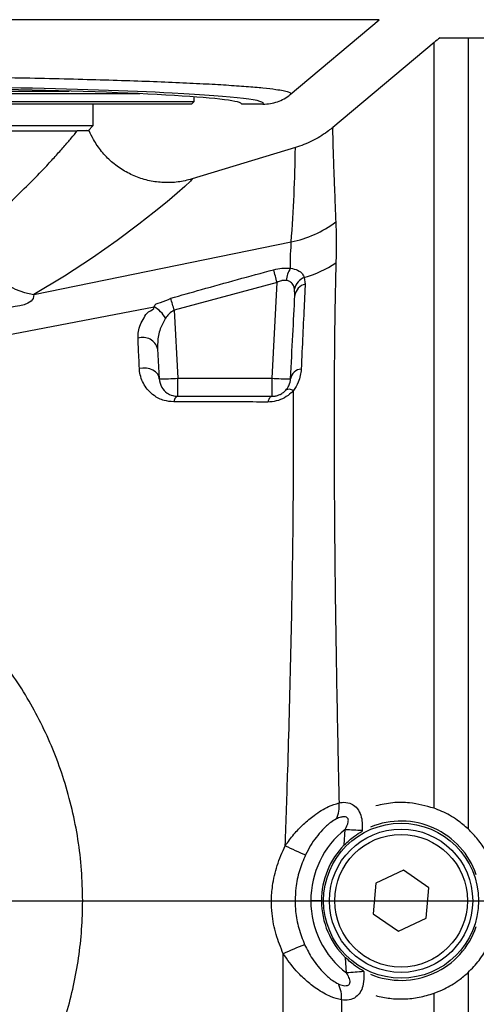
# Model space of a CAD drawing. Extents: x 0 to 16820, y 0 to 11880.
# Tile 71 of 78: x 11014 to 11100, y 6382 to 6568. Entities that reach past the tile are written whole.
import ezdxf

# ---------------------------------------------------------------- set-up
doc = ezdxf.new("R2010")
doc.units = 0
doc.header["$LTSCALE"] = 20
doc.layers.get('0').update_dxf_attribs({"linetype": 'CONTINUOUS'})
doc.styles.add('SLDTEXTSTYLE0', font='TXT', dxfattribs={"width": 0.605})
doc.dimstyles.new('SLDDIMSTYLE0', dxfattribs={"dimtxt": 100, "dimasz": 100, "dimexe": 0, "dimexo": 0.0625, "dimgap": 25, "dimtad": 1, "dimdec": 1, "dimrnd": 1e-09, "dimzin": 12, "dimtxsty": 'SLDTEXTSTYLE0', "dimsah": 1, "dimcen": 0, "dimazin": 3, "dimtfac": 1, "dimtofl": 0, "dimtmove": 0, "dimatfit": 3, "dimtolj": 1, "dimtzin": 12})
doc.dimstyles.new('SLDDIMSTYLE1', dxfattribs={"dimtxt": 100, "dimasz": 100, "dimexe": 0, "dimexo": 0.0625, "dimgap": 25, "dimtad": 1, "dimdec": 4, "dimlfac": 20, "dimzin": 12, "dimtxsty": 'SLDTEXTSTYLE0', "dimsah": 1, "dimcen": 0.09, "dimazin": 3, "dimtfac": 1, "dimtofl": 0, "dimtmove": 0, "dimatfit": 3, "dimtolj": 1, "dimtzin": 12})

# ---------------------------------------------------------------- blocks, each defined once
blk = doc.blocks.new('_D_1')
at = {"color": 7, "linetype": 'CONTINUOUS'}
blk.add_line((11867.49, 8642.4), (8366, 6401.82), dxfattribs=at)
blk.add_solid([(11867.49, 8642.4), (11775.17, 8601.13), (11791.34, 8575.86)], dxfattribs=at)
at = {"color": 7, "linetype": 'CONTINUOUS', "insert": (9875.65, 7520.81), "char_height": 100, "attachment_point": 1, "rotation": 32.6149, "style": 'SLDTEXTSTYLE0'}
blk.add_mtext('R4157', dxfattribs=at)
blk = doc.blocks.new('_D_2')
at = {"color": 7, "linetype": 'CONTINUOUS'}
for p, q in [((4232.76, 7130.62), (3693.35, 7225.73)), ((8406, 6401.82), (13110.72, 6401.82))]:
    blk.add_line(p, q, dxfattribs=at)
blk.add_arc((8366, 6401.82), 4714.73, 0, 170, dxfattribs=at)
for points in [[(3722.9, 7220.52), (3756.05, 7316.05), (3726.56, 7321.58)], [(13080.72, 6401.82), (13094.66, 6501.97), (13064.66, 6501.66)]]:
    blk.add_solid(points, dxfattribs=at)
at = {"color": 7, "linetype": 'CONTINUOUS', "insert": (8646.6, 11239.4), "char_height": 100, "attachment_point": 1, "rotation": 355, "style": 'SLDTEXTSTYLE0'}
blk.add_mtext('170°', dxfattribs=at)
blk = doc.blocks.new('_D_3')
at = {"color": 7, "linetype": 'CONTINUOUS'}
for p, q in [((8406, 6401.82), (13085.4, 6401.82)), ((4232.76, 5673.02), (3718.3, 5582.3))]:
    blk.add_line(p, q, dxfattribs=at)
blk.add_arc((8366, 6401.82), 4689.4, 190, 0, dxfattribs=at)
for points in [[(13055.4, 6401.82), (13039.33, 6301.99), (13069.33, 6301.67)], [(3747.84, 5587.51), (3751.51, 5486.46), (3781, 5491.99)]]:
    blk.add_solid(points, dxfattribs=at)
at = {"color": 7, "linetype": 'CONTINUOUS', "insert": (8621.93, 1846.3), "char_height": 100, "attachment_point": 1, "rotation": 5, "style": 'SLDTEXTSTYLE0'}
blk.add_mtext('170°', dxfattribs=at)

msp = doc.modelspace()

# ---------------------------------------------------------------- linework, layer by layer
at = {"color": 8, "linetype": 'CONTINUOUS'}
for p, q in [((11081.8868591, 6567.7570848), (10875.5148364, 6567.7570848)), ((11092.2087146, 6419.2457309), (11092.2087146, 6563.4802429)), ((11098.6367179, 6564.3197893), (11098.6367179, 6415.328604)), ((11016.7721225, 6515.9746556), (11065.2869655, 6525.9061603)), ((11067.7619888, 6519.2108525), (11067.9253055, 6517.951235)), ((11062.6216842, 6518.2796268), (11043.2396842, 6513.0183174)), ((11061.6756393, 6500.2281739), (11062.6216842, 6518.2796268)), ((11065.9936382, 6515.8376543), (11065.9202052, 6517.0789136)), ((10998.9369823, 6505.9307142), (11039.4891215, 6513.6951579)), ((11043.2396842, 6513.0183174), (11043.9101173, 6500.2281739)), ((11043.9101173, 6496.819794), (11043.9101173, 6500.2281739)), ((11043.9101173, 6500.2281739), (11061.6756393, 6500.2281739)), ((11061.6756393, 6496.819794), (11061.6756393, 6500.2281739)), ((11075.3022147, 6412.3376532), (11075.4559947, 6415.2619474)), ((11078.6698772, 6415.0980635), (11078.657241, 6414.9013812)), ((11066.0313083, 6401.7929853), (11066.0310699, 6401.793018)), ((11075.7425739, 6388.208432), (11075.5303813, 6391.0749982)), ((11078.9462043, 6388.5802392), (11078.9564563, 6388.4610579)), ((11098.6367179, 6388.3109864), (11098.6367179, 6239.3198012)), ((11092.2087146, 6279.1112511), (11092.2087146, 6384.3938595))]:
    msp.add_line(p, q, dxfattribs=at)
at = {"color": 7, "linetype": 'CONTINUOUS'}
for p, q in [((11065.1298476, 6553.6963193), (11081.8868591, 6567.7570848)), ((11092.2087146, 6563.4802429), (11073.1342746, 6547.4749504)), ((11098.6367179, 6564.3197893), (11129.9968673, 6564.3197893)), ((11036.7918922, 6553.8197903), (10885.2020217, 6553.8197903)), ((10898.5486938, 6554.3197988), (11023.4452201, 6554.3197988)), ((10874.9969913, 6552.3197947), (11046.9969226, 6552.3197947)), ((11046.4969588, 6551.8198012), (11046.9969226, 6552.3197947)), ((11046.9969226, 6552.3197947), (11046.9969226, 6553.2292275)), ((11046.4969588, 6551.8198012), (10875.496955, 6551.8198012)), ((11027.9968692, 6547.8197931), (11027.9968692, 6551.8198012)), ((11059.9754764, 6551.8198012), (11055.9969855, 6551.8198012)), ((10893.9970447, 6547.8197931), (11027.9968692, 6547.8197931)), ((10898.4375907, 6546.819791), (11024.9708606, 6546.819791)), ((11026.9969417, 6546.819791), (11027.9968692, 6547.8197931)), ((11066.0773231, 6543.6547993), (11046.5980483, 6537.753403)), ((11040.1209308, 6505.745977), (11040.4149009, 6500.1366211)), ((11043.9101173, 6496.819794), (11061.6756393, 6496.819794)), ((11086.4892913, 6407.57226), (11081.2612487, 6405.1224795)), ((11091.2249995, 6404.2695757), (11086.4892913, 6407.57226)), ((11081.2612487, 6405.1224795), (11080.7689143, 6399.3700148)), ((11090.7324268, 6398.5171109), (11091.2249995, 6404.2695757)), ((11025.9970142, 6401.8197952), (11061.5585757, 6401.8197952)), ((11061.5585757, 6401.8197952), (11061.559291, 6401.8197952)), ((11068.9972354, 6401.8197952), (11068.996997, 6401.8197952)), ((11070.996852, 6401.8197952), (11068.9972354, 6401.8197952)), ((11080.7689143, 6399.3700148), (11085.5046226, 6396.0673305)), ((11085.5046226, 6396.0673305), (11090.7324268, 6398.5171109))]:
    msp.add_line(p, q, dxfattribs=at)
at = {"color": 7, "linetype": 'CONTINUOUS', "flags": 128}
msp.add_lwpolyline([(11026.9969417, 6546.819791), (11026.8207503, 6546.819791), (11026.6583873, 6546.8714683)], dxfattribs=at)
at = {"color": 8, "linetype": 'CONTINUOUS', "flags": 128}
for points in [[(11046.5980483, 6537.753403), (11046.5980483, 6537.753403), (11046.3117076, 6537.3502074), (11045.2590896, 6536.3505183), (11043.8140346, 6535.0822805), (11041.8964339, 6533.4683357), (11039.4564582, 6531.4870773), (11036.5935279, 6529.2469411), (11032.4986888, 6526.1875092), (11027.8616859, 6522.9229553), (11022.5673629, 6519.4540618), (11016.7723609, 6515.974678), (11016.7721225, 6515.9746556)], [(11003.9485408, 6526.4251529), (11005.1694823, 6524.3912785), (11006.5673305, 6522.4931462), (11008.111806, 6520.7724644), (11009.7685767, 6519.2670597), (11011.5016414, 6518.0100276), (11013.2723762, 6517.0289947), (11015.0421573, 6516.3455306), (11016.7721225, 6515.9746556)], [(11040.4149009, 6500.1366211), (11040.3159572, 6500.6097107), (11040.0739623, 6501.051694), (11039.7008372, 6501.440741), (11039.2151786, 6501.7576589), (11038.6405898, 6501.9867791), (11038.0059196, 6502.1168141), (11037.3421622, 6502.1413265), (11036.682458, 6502.0591094)], [(11043.9101173, 6496.819794), (11043.8013984, 6496.8025683), (11043.69411, 6496.7510773), (11043.5894443, 6496.6659097), (11043.4881164, 6496.5480565), (11043.3917953, 6496.398866), (11043.301673, 6496.2200521), (11043.2182265, 6496.0136636), (11043.1428863, 6495.7820772)], [(11061.6756393, 6496.819794), (11061.5652515, 6496.8019275), (11061.4562942, 6496.7485292), (11061.3499595, 6496.6602398), (11061.2474395, 6496.5381099), (11061.1499263, 6496.3835998), (11061.0588504, 6496.1985423), (11060.9751655, 6495.9851502), (11060.8995868, 6495.7459567)]]:
    msp.add_lwpolyline(points, dxfattribs=at)
at = {"color": 8, "linetype": 'CONTINUOUS'}
msp.add_circle((11085.9969283, 6401.8197952), 14.6, dxfattribs=at)
at = {"color": 7, "linetype": 'CONTINUOUS'}
for radius in [13.5, 12.5]:
    msp.add_circle((11085.9969283, 6401.8197952), radius, dxfattribs=at)
for centre, radius, start, end in [((8365.9969283, 6401.8197952), 4157, 190, 170), ((11098.6366307, 6555.8197952), 10, 121.80656776, 130), ((11085.9969283, 6401.8197952), 15, 18.963244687, 112.483841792), ((11085.9969283, 6401.8197952), 15, 135.477399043, 180), ((11085.9969283, 6401.8197952), 15, 180, 225.751467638), ((11085.9969283, 6401.8197952), 15, 247.516158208, 341.036755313)]:
    msp.add_arc(centre, radius, start, end, dxfattribs=at)
at = {"color": 8, "linetype": 'CONTINUOUS'}
for centre, radius, start, end in [((10792.1601182, 6546.9605805), 273.9371521, 355.591980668, 359.308557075), ((11060.9991809, 6546.802701), 21.3319129, 281.595634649, 306.526272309), ((10803.4358809, 6449.817769), 268.0751883, 14.79628353, 15.323067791), ((11068.9482728, 6518.3002382), 4.6018464, 144.812766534, 175.716835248), ((11061.8972408, 6539.638277), 21.2526454, 286.018861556, 303.801789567), ((11068.9662294, 6516.3089797), 3.1418246, 112.537834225, 165.814650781), ((11068.4377392, 6515.54341), 2.4617493, 102.014448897, 173.135223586), ((10780.7757341, 6439.5717645), 272.5467322, 15.633470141, 16.130549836), ((11036.5207332, 6508.6479835), 5.855365, 29.716737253, 59.53899135), ((11037.3397837, 6505.0527043), 2.866253, 13.997185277, 108.617677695), ((11067.3890646, 6499.7188163), 2.2572134, 95.411417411, 169.333174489), ((11041.2868179, 6533.613732), 33.4884635, 268.508059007, 274.492834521), ((11064.2988879, 6533.6117974), 33.4865309, 265.506992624, 271.492113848), ((11064.9331242, 6496.8237655), 1.320831, 54.308670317, 120.585695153), ((11068.5445669, 6419.6635644), 5.7949922, 335.161966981, 5.703562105), ((11085.9969283, 6401.9244937), 17, 128.320360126, 180.352871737), ((11082.8746106, 6529.1511698), 114.1305868, 266.273082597, 267.888664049), ((11087.3245012, 6458.771267), 52.0273462, 243.578452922, 248.190161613), ((11085.9969283, 6401.767438), 17, 179.823538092, 232.900442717), ((11090.3913182, 6335.0915845), 62.6495621, 111.10945508, 115.108391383), ((11095.2448098, 6160.6725283), 228.3701483, 94.090057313, 94.898882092), ((11068.8520976, 6383.5232108), 5.9440526, 356.24887871, 26.241315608)]:
    msp.add_arc(centre, radius, start, end, dxfattribs=at)
at = {"color": 7, "linetype": 'CONTINUOUS'}
for centre, major_axis, ratio, start_param, end_param in [((10960.9969283, 6551.8197952), (95, 0), 0.0349207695, 0, 3.1415926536), ((10960.9969283, 6551.9736571), (99.0763944, 0), 0.0349510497, 0.5988303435, 2.3188928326)]:
    msp.add_ellipse(centre, major_axis=major_axis, ratio=ratio, start_param=start_param, end_param=end_param, dxfattribs=at)
at = {"color": 8, "linetype": 'CONTINUOUS'}
msp.add_ellipse((10960.9969283, 6551.9736571), major_axis=(99.0763944, 0), ratio=0.0349510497, start_param=6.2387381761, end_param=6.8820156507, dxfattribs=at)
at = {"color": 7, "linetype": 'CONTINUOUS'}
for points, knots in [([(11093.3690978, 6564.3197893), (11093.3690183, 6564.3197893), (11093.2175621, 6564.3197893), (11093.613141, 6564.3197893), (11094.2868122, 6564.3197893), (11095.4622963, 6564.3197893), (11096.5987275, 6564.3197893), (11097.4808119, 6564.3197893), (11098.1208328, 6564.3197893), (11098.469493, 6564.3197893), (11098.6367179, 6564.3197893)], [0, 0, 0, 0, 0.0001617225, 0.3080802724, 0.6184550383, 0.8109764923, 0.9074656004, 0.9559106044, 0.9788537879, 1, 1, 1, 1]), ([(11059.9754764, 6551.8198012), (11060.9067707, 6551.9132299), (11062.7533418, 6552.0984804), (11064.4014047, 6553.0892458), (11065.1155573, 6553.68441), (11065.1298476, 6553.6963193)], [0, 0, 0, 0, 0.4992839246, 0.989980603, 1, 1, 1, 1]), ([(11027.2293998, 6546.819791), (11027.1156034, 6546.819791), (11026.8860819, 6546.819791), (11025.6128342, 6546.819791), (11024.9708606, 6546.819791)], [0, 0, 0, 0, 0.4957983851, 1, 1, 1, 1]), ([(11046.5980483, 6537.753403), (11045.7243547, 6537.5355339), (11043.9769444, 6537.0997898), (11041.2637166, 6537.0089031), (11038.5803447, 6537.3513234), (11035.9882126, 6538.1390645), (11033.5702024, 6539.3570975), (11031.3833593, 6540.9562244), (11029.5090701, 6542.9084025), (11028.1231548, 6544.8960056), (11027.4867849, 6546.2657761), (11027.2293998, 6546.819791)], [0, 0, 0, 0, 0.1152109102, 0.2304248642, 0.3456371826, 0.4608465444, 0.5760605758, 0.6912758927, 0.8065102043, 0.9217414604, 1, 1, 1, 1]), ([(11073.1342746, 6547.4749504), (11073.0762046, 6547.4264999), (11072.7353091, 6547.142075), (11071.5065792, 6546.195595), (11069.2732904, 6544.796645), (11067.1527293, 6544.0390172), (11066.0773231, 6543.6547993)], [0, 0, 0, 0, 0.0281086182, 0.1650096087, 0.5765489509, 1, 1, 1, 1]), ([(11065.1708556, 6500.1366211), (11065.3172036, 6502.9296474), (11065.6109266, 6508.5353042), (11065.8657706, 6513.3978691), (11065.9936382, 6515.8376543)], [0, 0, 0, 0, 0.4982513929, 1, 1, 1, 1]), ([(11040.4149009, 6500.1366211), (11040.5205823, 6499.5752197), (11040.7094712, 6498.5718029), (11041.6989657, 6497.522611), (11042.7477012, 6496.9304785), (11043.5782578, 6496.8513935), (11043.9101173, 6496.819794)], [0, 0, 0, 0, 0.3778873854, 0.675414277, 0.8703076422, 1, 1, 1, 1]), ([(11064.2610503, 6497.9608281), (11064.4737917, 6498.2466798), (11065.052815, 6499.024689), (11065.1251179, 6499.7057755), (11065.1708556, 6500.1366211)], [0, 0, 0, 0, 0.3674142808, 1, 1, 1, 1]), ([(11061.6756393, 6496.819794), (11061.8697365, 6496.8280939), (11062.1446631, 6496.8398501), (11062.6439879, 6496.9463842), (11063.023162, 6497.0784126), (11063.5228751, 6497.3307554), (11063.8204261, 6497.5436559), (11064.0960391, 6497.7882001), (11064.1882183, 6497.8846342), (11064.2610503, 6497.9608281)], [0, 0, 0, 0, 0.2135273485, 0.3024480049, 0.5064086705, 0.5873188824, 0.8404994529, 0.8739764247, 1, 1, 1, 1]), ([(11025.9970142, 6401.8197952), (11025.9536448, 6403.7531409), (11025.8663895, 6407.6428565), (11025.1676978, 6413.3880448), (11024.0652106, 6419.0641365), (11022.5486048, 6424.5319672), (11020.6632197, 6429.7771871), (11018.4574655, 6434.7398147), (11015.9245775, 6439.4890647), (11012.7673926, 6444.5089501), (11008.8808834, 6449.6822961), (11004.1632458, 6454.8734546), (10998.9855691, 6459.6007399), (10993.2298318, 6463.9410347), (10986.8908596, 6467.8240558), (10979.8664864, 6471.1785318), (10972.2911156, 6473.9372439), (10966.7880824, 6475.0970843), (10964.0205814, 6475.6803735)], [0, 0, 0, 0, 0.05010225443, 0.10080117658, 0.15150157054, 0.2033377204, 0.2533713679, 0.30387543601, 0.35438508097, 0.40572195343, 0.47463377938, 0.54406890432, 0.61499115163, 0.6863720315, 0.7630289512, 0.84027677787, 0.91967444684, 1, 1, 1, 1]), ([(11092.2087146, 6419.2457309), (11090.6800468, 6419.6648303), (11088.1370969, 6420.362005), (11084.418684, 6420.3632663), (11082.3021089, 6419.9198993), (11081.2343074, 6419.6962228)], [0, 0, 0, 0, 0.4275235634, 0.7111885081, 1, 1, 1, 1]), ([(11098.6367179, 6415.328604), (11097.9659806, 6415.904606), (11096.4021531, 6417.2475573), (11094.0837731, 6418.5243893), (11092.7022807, 6419.0558543), (11092.2087146, 6419.2457309)], [0, 0, 0, 0, 0.3255589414, 0.7590422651, 1, 1, 1, 1]), ([(11075.3022147, 6412.3376532), (11075.9360332, 6412.9227884), (11077.0430523, 6413.944778), (11078.1738682, 6414.614924), (11078.657241, 6414.9013812)], [0, 0, 0, 0, 0.5725451, 1, 1, 1, 1]), ([(11098.6367179, 6388.3109864), (11099.3512314, 6389.0471469), (11100.8009282, 6390.540764), (11102.4543106, 6393.1913954), (11103.6803326, 6396.0863804), (11104.3877558, 6399.1224323), (11104.5794088, 6402.2579312), (11104.246431, 6405.3452581), (11103.3971372, 6408.3578229), (11102.121997, 6411.0321583), (11100.5301284, 6413.3997818), (11099.272294, 6414.681141), (11098.6367179, 6415.328604)], [0, 0, 0, 0, 0.1015734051, 0.2060851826, 0.3076637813, 0.4122100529, 0.5133838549, 0.6175116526, 0.7183763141, 0.8221417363, 0.9101293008, 1, 1, 1, 1]), ([(10972.9248, 6330.0969376), (10974.8384195, 6330.7311316), (10978.6797301, 6332.0041832), (10984.2574728, 6334.5114709), (10989.6755456, 6337.4608732), (10994.8009722, 6340.8396956), (10999.5840985, 6344.5810267), (11004.0106197, 6348.6534716), (11008.1256564, 6353.0997828), (11011.912033, 6357.9214665), (11015.3317701, 6363.1022127), (11018.3599665, 6368.642882), (11020.9482624, 6374.5102164), (11022.9158664, 6380.2722202), (11024.3317281, 6385.8052797), (11025.2808893, 6391.0580468), (11025.8835432, 6396.4066367), (11025.9591907, 6400.0154203), (11025.9970142, 6401.8197952)], [0, 0, 0, 0, 0.0626202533, 0.1257009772, 0.190225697, 0.2552400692, 0.3180601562, 0.3812969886, 0.4451489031, 0.5098320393, 0.5756042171, 0.6418215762, 0.7094835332, 0.7776757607, 0.8328390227, 0.888000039, 0.9440005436, 1, 1, 1, 1]), ([(11061.559291, 6401.8197952), (11062.0897969, 6401.8186886), (11063.1753149, 6401.8164243), (11064.5629423, 6401.8179668), (11065.6210527, 6401.8325468), (11065.8943342, 6401.8062004), (11066.0310699, 6401.793018)], [0, 0, 0, 0, 0.2432472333, 0.4977310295, 0.7486911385, 1, 1, 1, 1]), ([(11066.0313083, 6401.7929853), (11066.0433533, 6401.793608), (11066.112968, 6401.7972072), (11066.4065648, 6401.8037821), (11067.0868651, 6401.8114724), (11067.9852633, 6401.8173686), (11068.6597718, 6401.8189864), (11068.996997, 6401.8197952)], [0, 0, 0, 0, 0.0497182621, 0.2873501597, 0.5249312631, 0.7624860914, 1, 1, 1, 1]), ([(11078.9462043, 6388.5802392), (11078.4393242, 6388.8663268), (11077.2924585, 6389.5136279), (11076.1614937, 6390.5157717), (11075.5303813, 6391.0749982)], [0, 0, 0, 0, 0.4419698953, 1, 1, 1, 1]), ([(11092.2087146, 6384.3938595), (11092.8492406, 6384.6448441), (11094.3584364, 6385.2362093), (11096.6678759, 6386.5968366), (11098.0815511, 6387.8276368), (11098.6367179, 6388.3109864)], [0, 0, 0, 0, 0.3092933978, 0.7287514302, 1, 1, 1, 1]), ([(11081.2343074, 6383.9433676), (11082.1189745, 6383.7475389), (11083.9002127, 6383.3532466), (11086.6450047, 6383.2722775), (11089.4427015, 6383.5463162), (11091.2824048, 6384.1100258), (11092.2087146, 6384.3938595)], [0, 0, 0, 0, 0.2392836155, 0.4817870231, 0.739074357, 1, 1, 1, 1])]:
    msp.add_open_spline(points, degree=3, knots=knots, dxfattribs=at)
at = {"color": 8, "linetype": 'CONTINUOUS'}
for points, knots in [([(10885.2415992, 6556.2147795), (10887.1163755, 6556.2780345), (10890.8770894, 6556.4049212), (10897.0610839, 6556.5764575), (10903.6207126, 6556.7333372), (10910.5626682, 6556.8731324), (10917.853628, 6556.9953271), (10925.5727438, 6557.10029), (10933.691825, 6557.1859616), (10942.2151481, 6557.2505187), (10950.976142, 6557.2914029), (10959.798229, 6557.3071494), (10968.5729512, 6557.298105), (10977.2494162, 6557.2648513), (10985.9039631, 6557.2068466), (10994.3596974, 6557.1246474), (11002.546863, 6557.0194247), (11010.4041104, 6556.8924635), (11017.9942155, 6556.7423835), (11025.1507523, 6556.5719561), (11031.8204433, 6556.3829424), (11037.9826775, 6556.1767101), (11043.669124, 6555.9513098), (11048.7477972, 6555.7110845), (11053.1705227, 6555.4592954), (11056.9426195, 6555.1967813), (11060.0739727, 6554.9214669), (11062.3386001, 6554.6557012), (11063.8675161, 6554.4045924), (11064.7918703, 6554.1705725), (11065.2707854, 6553.9339294), (11065.1768997, 6553.7756455), (11065.1298476, 6553.6963193)], [0, 0, 0, 0, 0.0316799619, 0.0635485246, 0.0954211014, 0.1274868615, 0.1597547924, 0.1922229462, 0.2263637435, 0.2607420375, 0.2958693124, 0.3312557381, 0.3654917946, 0.399967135, 0.4348133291, 0.4701677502, 0.5044028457, 0.5388765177, 0.5737206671, 0.6090719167, 0.6432109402, 0.6775876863, 0.7127096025, 0.7480882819, 0.7822741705, 0.8166963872, 0.8518656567, 0.8872924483, 0.9152718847, 0.9433800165, 0.9716241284, 1, 1, 1, 1]), ([(11003.9485408, 6526.4251529), (11005.4359308, 6527.5805393), (11008.4203241, 6529.8987795), (11012.3602209, 6533.4008619), (11015.9281993, 6536.8206195), (11018.7213382, 6539.7077221), (11020.8722334, 6542.0438139), (11022.5012176, 6543.8813813), (11023.9090114, 6545.5247287), (11024.6161871, 6546.3872209), (11024.9708606, 6546.819791)], [0, 0, 0, 0, 0.14458889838, 0.29011230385, 0.43852328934, 0.58798856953, 0.68969752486, 0.79185917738, 0.89561005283, 1, 1, 1, 1]), ([(11073.1342746, 6547.4749504), (11073.1218555, 6547.4149733), (11073.0969771, 6547.2948256), (11073.0958951, 6546.4708177), (11073.1212409, 6545.1206519), (11073.1799586, 6543.1547558), (11073.2659672, 6540.6262427), (11073.3821575, 6537.5356847), (11073.52233, 6533.9328245), (11073.6378694, 6531.0865792), (11073.6957503, 6529.6607165)], [0, 0, 0, 0, 0.1173854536, 0.2351494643, 0.3623666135, 0.4900684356, 0.6172968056, 0.7450132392, 0.8722611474, 1, 1, 1, 1]), ([(11073.6957503, 6529.6607165), (11073.7173891, 6529.0401164), (11073.7606657, 6527.7989443), (11073.7794073, 6525.787562), (11073.7652365, 6523.8474817), (11073.7339987, 6522.5407731), (11073.7205459, 6521.978028)], [0, 0, 0, 0, 0.2662191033, 0.5324261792, 0.7986353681, 1, 1, 1, 1]), ([(11065.1873065, 6520.9520532), (11065.1841583, 6521.3552099), (11065.1759902, 6522.4012351), (11065.1851331, 6524.4062479), (11065.2869656, 6524.6785858), (11065.2869655, 6525.9061504), (11065.2869655, 6525.9061603)], [0, 0, 0, 0, 0.2384215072, 0.6186054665, 0.9999969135, 1, 1, 1, 1]), ([(11042.5926162, 6515.2925773), (11044.5153808, 6515.8421141), (11050.9630316, 6517.6848883), (11057.4375502, 6519.4329298), (11061.9812919, 6520.659685)], [0, 0, 0, 0, 0.2982116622, 1, 1, 1, 1]), ([(11061.9812919, 6520.659685), (11062.4966442, 6520.778046), (11063.606421, 6521.0329287), (11064.6358945, 6520.9802625), (11065.1873065, 6520.9520532)], [0, 0, 0, 0, 0.4643746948, 1, 1, 1, 1]), ([(11065.1873065, 6520.9520532), (11065.6569502, 6520.8407679), (11066.6206902, 6520.6124029), (11067.4080324, 6519.9707596), (11067.657723, 6519.4347002), (11067.7619888, 6519.2108525)], [0, 0, 0, 0, 0.3563322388, 0.731217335, 1, 1, 1, 1]), ([(11073.7205459, 6521.978028), (11073.67344, 6520.0619145), (11073.5792279, 6516.229679), (11073.4684715, 6509.2086994), (11073.3933479, 6500.9105239), (11073.366142, 6491.1494482), (11073.3924853, 6480.7486738), (11073.4683031, 6470.1975584), (11073.5864803, 6459.6216603), (11073.7382854, 6449.1365716), (11073.9266625, 6438.3717671), (11074.1198087, 6428.7059924), (11074.2571334, 6422.6207229), (11074.3108703, 6420.2394801)], [0, 0, 0, 0, 0.0788251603, 0.1576506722, 0.2613379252, 0.3653933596, 0.4694466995, 0.5731335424, 0.6649641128, 0.7570508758, 0.8491356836, 0.9409648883, 1, 1, 1, 1]), ([(11064.3592788, 6518.6439304), (11064.1282756, 6518.6603269), (11063.832584, 6518.681315), (11063.2357116, 6518.5603138), (11062.8959628, 6518.4050063), (11062.6216842, 6518.2796268)], [0, 0, 0, 0, 0.40763198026, 0.52178222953, 1, 1, 1, 1]), ([(11065.9202052, 6517.0789136), (11065.8625178, 6517.2922443), (11065.7294243, 6517.7844298), (11065.2739027, 6518.3311391), (11064.7237177, 6518.5734381), (11064.4165257, 6518.6328573), (11064.3592788, 6518.6439304)], [0, 0, 0, 0, 0.28486239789, 0.65721993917, 0.93612104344, 1, 1, 1, 1]), ([(11067.9253055, 6517.951235), (11067.8672539, 6516.7390977), (11067.7212059, 6513.6895677), (11067.4733953, 6508.4192815), (11067.2753907, 6504.1198828), (11067.1761943, 6501.9659697)], [0, 0, 0, 0, 0.2476711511, 0.6230982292, 1, 1, 1, 1]), ([(11016.7721225, 6515.9746556), (11016.7721225, 6515.9746481), (11016.772126, 6513.7864714), (11010.6713086, 6514.1535758), (11006.7152573, 6509.4816948), (10998.9369774, 6509.0416599), (10998.9369823, 6505.9307241), (10998.9369823, 6505.9307142)], [0, 0, 0, 0, 0.0000010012, 0.2940564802, 0.5819391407, 0.999998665, 1, 1, 1, 1]), ([(11039.4891215, 6513.6951579), (11039.4891215, 6513.6951703), (11039.4891165, 6514.2007204), (11040.99082, 6514.48906), (11042.0014685, 6514.9960369), (11042.5926162, 6515.2925773)], [0, 0, 0, 0, 0.0000101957, 0.415086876, 1, 1, 1, 1]), ([(11036.4247276, 6507.7689661), (11036.4348549, 6508.1819621), (11036.4556395, 6509.0295642), (11036.8251266, 6510.3492619), (11037.54419, 6511.5474088), (11038.1837258, 6512.8346445), (11039.4891254, 6513.1321087), (11039.4891215, 6513.695148), (11039.4891215, 6513.6951579)], [0, 0, 0, 0, 0.20335215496, 0.417344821, 0.63122010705, 0.8157559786, 0.99999674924, 1, 1, 1, 1]), ([(11043.2396842, 6513.0183174), (11042.9029119, 6512.8142166), (11042.5347819, 6512.5911115), (11042.0073942, 6512.077612), (11041.7962484, 6511.8003389), (11041.6060401, 6511.5505604)], [0, 0, 0, 0, 0.5157284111, 0.5637492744, 1, 1, 1, 1]), ([(11041.6060401, 6511.5505604), (11041.2437647, 6510.8936374), (11040.4347701, 6509.4266673), (11040.1007169, 6507.4201134), (11040.1159729, 6506.1565947), (11040.1209308, 6505.745977)], [0, 0, 0, 0, 0.3537633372, 0.7899862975, 1, 1, 1, 1]), ([(11036.682458, 6502.0591094), (11036.6194822, 6503.4333946), (11036.5308481, 6505.3676077), (11036.4485513, 6507.2298677), (11036.4247276, 6507.7689661)], [0, 0, 0, 0, 0.7105138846, 1, 1, 1, 1]), ([(11043.1428863, 6495.7820772), (11042.5368321, 6495.8371794), (11041.1158292, 6495.9663763), (11039.5415542, 6496.8138054), (11038.3462484, 6497.8770346), (11037.2782993, 6499.349392), (11036.774099, 6500.7976678), (11036.6959576, 6501.8732869), (11036.682458, 6502.0591094)], [0, 0, 0, 0, 0.1510604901, 0.3541884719, 0.4985937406, 0.6431678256, 0.9383541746, 1, 1, 1, 1]), ([(11067.1761943, 6501.9659697), (11067.0844251, 6501.1297918), (11066.9344691, 6499.763431), (11066.0477794, 6498.4184099), (11065.7037212, 6497.8965072)], [0, 0, 0, 0, 0.6119743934, 1, 1, 1, 1]), ([(11065.7037212, 6497.8965072), (11065.566109, 6497.751298), (11065.0913238, 6497.2503017), (11064.0503073, 6496.4954122), (11062.4954172, 6495.8536689), (11061.4305064, 6495.7817917), (11060.8995868, 6495.7459567)], [0, 0, 0, 0, 0.11701217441, 0.40371182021, 0.7027158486, 1, 1, 1, 1]), ([(11064.1737891, 6412.1784641), (11064.3373526, 6416.9208285), (11064.6250291, 6425.2617269), (11064.9680851, 6436.9875292), (11065.2309079, 6447.4730475), (11065.4451778, 6457.7671799), (11065.5978528, 6467.218384), (11065.6908044, 6475.7605308), (11065.7366491, 6483.4700718), (11065.7491511, 6490.9082529), (11065.7188643, 6495.5671154), (11065.7037212, 6497.8965072)], [0, 0, 0, 0, 0.15027067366, 0.26429694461, 0.37832214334, 0.49499441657, 0.61166566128, 0.70793491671, 0.80420457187, 0.9021039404, 1, 1, 1, 1]), ([(11060.8995868, 6495.7459567), (11059.0182887, 6495.7504668), (11053.0991122, 6495.7646569), (11047.1804285, 6495.7750127), (11043.1428863, 6495.7820772)], [0, 0, 0, 0, 0.3178310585, 1, 1, 1, 1]), ([(11064.1737891, 6412.1784641), (11064.6996675, 6412.909404), (11065.7428244, 6414.3593305), (11067.602745, 6416.2738822), (11069.7874529, 6418.0921758), (11072.0989282, 6419.5728972), (11073.651298, 6420.0407138), (11074.3108703, 6420.2394801)], [0, 0, 0, 0, 0.1935224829, 0.3838801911, 0.5740168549, 0.819007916, 1, 1, 1, 1]), ([(11074.3108703, 6420.2394801), (11074.4971078, 6420.2743387), (11075.1777877, 6420.4017434), (11076.2253451, 6420.3080159), (11077.3692766, 6419.7000684), (11078.191865, 6418.6689635), (11078.5216446, 6417.610462), (11078.7068187, 6416.4279542), (11078.6868733, 6415.7099231), (11078.6698772, 6415.0980635)], [0, 0, 0, 0, 0.0782524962, 0.28600511, 0.4348897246, 0.6056174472, 0.7705507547, 0.8044782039, 1, 1, 1, 1]), ([(11073.8035155, 6417.2293514), (11073.4413224, 6417.0157386), (11072.5027781, 6416.4622079), (11070.7833118, 6414.8195102), (11069.1784617, 6412.7527129), (11068.3040355, 6411.0646619), (11067.9949237, 6410.4679319)], [0, 0, 0, 0, 0.144654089, 0.3748393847, 0.7790042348, 1, 1, 1, 1]), ([(11075.4559947, 6415.2619474), (11075.7041349, 6415.7143302), (11076.0071713, 6416.2667943), (11076.077571, 6416.9559405), (11076.0231489, 6417.2314918), (11075.885906, 6417.4308313), (11075.6536022, 6417.579139), (11075.2359372, 6417.6608721), (11074.5806662, 6417.5666639), (11074.0808671, 6417.3497324), (11073.8035155, 6417.2293514)], [0, 0, 0, 0, 0.3119362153, 0.3809462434, 0.4387331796, 0.4968851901, 0.5487320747, 0.6370808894, 0.7986067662, 1, 1, 1, 1]), ([(11061.559291, 6401.8197952), (11061.559291, 6401.8198152), (11061.5592903, 6402.7556482), (11061.7805725, 6404.9937988), (11062.5270116, 6408.5248768), (11063.6198641, 6410.9495103), (11064.1737891, 6412.1784641)], [0, 0, 0, 0, 0.000005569, 0.2607320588, 0.6252934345, 1, 1, 1, 1]), ([(11067.9949237, 6410.4679319), (11067.5775023, 6409.4786954), (11066.7312894, 6407.4732766), (11066.128955, 6404.5214301), (11066.0604286, 6402.6066647), (11066.0313083, 6401.7929853)], [0, 0, 0, 0, 0.3588928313, 0.72756155, 1, 1, 1, 1]), ([(11063.8071014, 6391.8211803), (11063.311347, 6393.0227485), (11062.3059138, 6395.4596335), (11061.6862565, 6398.8691615), (11061.5585754, 6401.010494), (11061.5585757, 6401.8197752), (11061.5585757, 6401.8197952)], [0, 0, 0, 0, 0.3770815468, 0.7647542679, 0.9999941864, 1, 1, 1, 1]), ([(11066.0310699, 6401.793018), (11066.0310699, 6401.7930041), (11066.0310696, 6401.1310763), (11066.1265072, 6399.3981348), (11066.6128098, 6396.5852228), (11067.4193767, 6394.5620499), (11067.8280307, 6393.5369922)], [0, 0, 0, 0, 0.0000049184, 0.2334497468, 0.6116208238, 1, 1, 1, 1]), ([(11067.8280307, 6393.5369922), (11068.2850303, 6392.6397318), (11069.290891, 6390.6648526), (11071.1523581, 6388.4182467), (11072.8851915, 6386.8581263), (11073.8218598, 6386.3482709), (11074.1835548, 6386.15139)], [0, 0, 0, 0, 0.3016104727, 0.6638476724, 0.8701946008, 1, 1, 1, 1]), ([(11062.4350024, 6326.529987), (11062.4350024, 6326.5300044), (11062.4350021, 6329.889611), (11062.8486884, 6335.1381761), (11063.0791022, 6344.5826885), (11063.3506488, 6353.9556201), (11063.5458737, 6363.6218796), (11063.6919068, 6373.455857), (11063.7810286, 6382.8694863), (11063.7989552, 6389.0243088), (11063.8071014, 6391.8211803)], [0, 0, 0, 0, 0.0000007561, 0.146124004, 0.2928841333, 0.4388522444, 0.5854817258, 0.7313652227, 0.8779271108, 1, 1, 1, 1]), ([(11074.7834159, 6383.1343351), (11074.1279269, 6383.3005903), (11072.5871388, 6383.6913887), (11070.2702749, 6385.0623385), (11068.0681807, 6386.7763566), (11065.851578, 6388.9096399), (11064.57794, 6390.7234286), (11063.8071014, 6391.8211803)], [0, 0, 0, 0, 0.1651870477, 0.38828756, 0.5612895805, 0.734481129, 1, 1, 1, 1]), ([(11074.1835548, 6386.15139), (11074.4958359, 6386.030526), (11074.9827229, 6385.8420833), (11075.5779585, 6385.7986172), (11075.9235869, 6385.8621249), (11076.1462584, 6385.9724411), (11076.3069389, 6386.1526011), (11076.3900792, 6386.3914781), (11076.3876879, 6386.8935523), (11076.1285399, 6387.5228687), (11075.8550409, 6388.0086649), (11075.7425739, 6388.208432)], [0, 0, 0, 0, 0.2258663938, 0.3521551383, 0.4153938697, 0.4793453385, 0.5315703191, 0.5872724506, 0.6501130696, 0.8561209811, 1, 1, 1, 1]), ([(11078.9564563, 6388.4610579), (11078.9776252, 6388.1315246), (11079.0370132, 6387.2070427), (11078.8858844, 6385.8205221), (11078.3355071, 6384.5015721), (11077.4452721, 6383.5377423), (11076.2057019, 6383.010838), (11075.2569846, 6383.0932151), (11074.7834159, 6383.1343351)], [0, 0, 0, 0, 0.1070066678, 0.3001995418, 0.4500904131, 0.6011406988, 0.80090249, 1, 1, 1, 1]), ([(11074.7834159, 6383.1343351), (11074.7837326, 6383.0597576), (11074.7985923, 6379.5599252), (11074.8443017, 6372.6636424), (11074.9502232, 6362.5645545), (11075.0967581, 6352.6421408), (11075.2830139, 6342.9484328), (11075.5059194, 6333.496882), (11075.6856238, 6327.4641656), (11075.7754756, 6324.447818)], [0, 0, 0, 0, 0.0036149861, 0.1696468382, 0.335679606, 0.5017372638, 0.6677968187, 0.8338989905, 1, 1, 1, 1])]:
    msp.add_open_spline(points, degree=3, knots=knots, dxfattribs=at)

# ---------------------------------------------------------------- dimensions: what is measured, and where the dimension line sits
at = {"color": 7, "linetype": 'CONTINUOUS'}
for base, line1, line2, picture, middle in [((8776.9122976, 11098.6039576), ((7345.1676267, 6401.8197952), (8365.9969283, 6401.8197952)), ((4272.1510991, 7123.6752698), (6796.21337, 6678.6149904)), '_D_2', (8776.9122976, 11098.6039576)), ((8774.7050665, 1730.2643988), ((4272.1510991, 5679.9643207), (6796.21337, 6125.0246)), ((7345.1676267, 6401.8197952), (8365.9969283, 6401.8197952)), '_D_3', (8774.7050665, 1730.2643988))]:
    dim = msp.add_angular_dim_2l(base=base, line1=line1, line2=line2, dimstyle='SLDDIMSTYLE1', dxfattribs=at)
    dim.commit()
    dim.dimension.update_dxf_attribs({"geometry": picture, "text_midpoint": middle, "dimtype": 162})
dim = msp.add_radius_dim(center=(8365.9969283, 6401.8197952), mpoint=(11867.4903821, 8642.3984244), dimstyle='SLDDIMSTYLE0', dxfattribs=at)
dim.commit()
dim.dimension.update_dxf_attribs({"geometry": '_D_1', "text_midpoint": (10116.7438552, 7522.1093098), "dimtype": 164})

doc.saveas('drawing.dxf')
